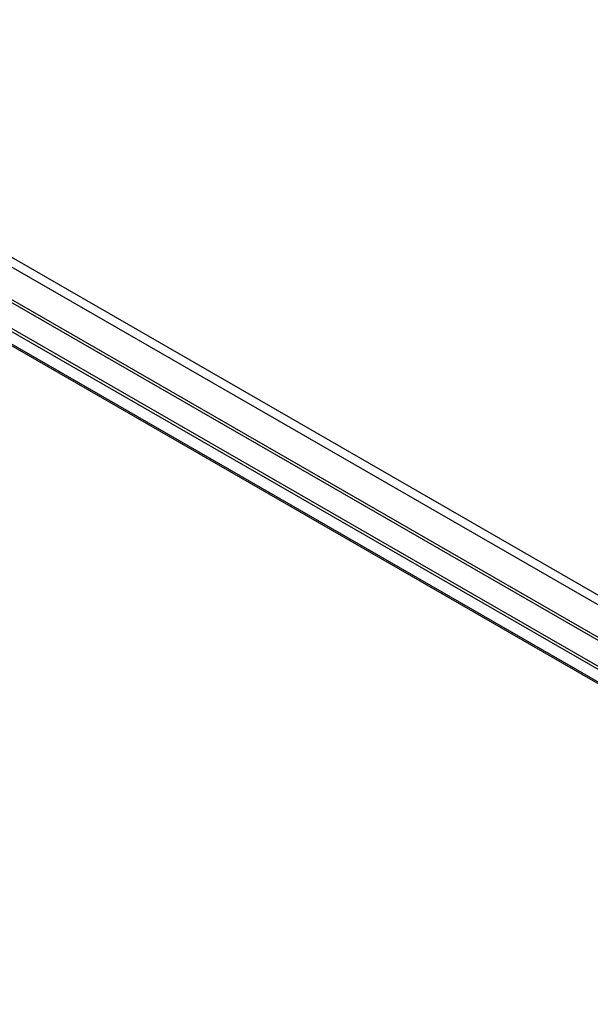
# Model space of a CAD drawing. Header units: inches. Extents: x 18 to 430, y 47 to 208.
# Tile 110 of 112: x 401 to 411, y 165 to 181. Entities that reach past the tile are written whole.
import ezdxf

# ---------------------------------------------------------------- set-up
doc = ezdxf.new("R2010")
doc.units = ezdxf.units.IN
doc.header["$MEASUREMENT"] = 0
doc.layers.add('Visible Edges(ANSI)', color=7, linetype='Continuous', lineweight=25)
doc.layers.add('Visible Tangent Edges(ANSI)', color=7, linetype='Continuous', lineweight=25)

msp = doc.modelspace()

# ---------------------------------------------------------------- linework, layer by layer
at = {"layer": 'Visible Edges(ANSI)'}
for p, q in [((420.284, 165.064), (391.588, 181.589)), ((391.636, 181.617), (420.332, 165.091)), ((420.198, 164.871), (391.715, 181.273))]:
    msp.add_line(p, q, dxfattribs=at)
at = {"layer": 'Visible Tangent Edges(ANSI)'}
for p, q in [((391.805, 182.548), (421.363, 165.526)), ((421.433, 165.647), (391.875, 182.669)), ((420.799, 165.305), (392.369, 181.676)), ((420.706, 165.308), (392.419, 181.597)), ((391.629, 181.356), (420.243, 164.879))]:
    msp.add_line(p, q, dxfattribs=at)

doc.saveas('drawing.dxf')
